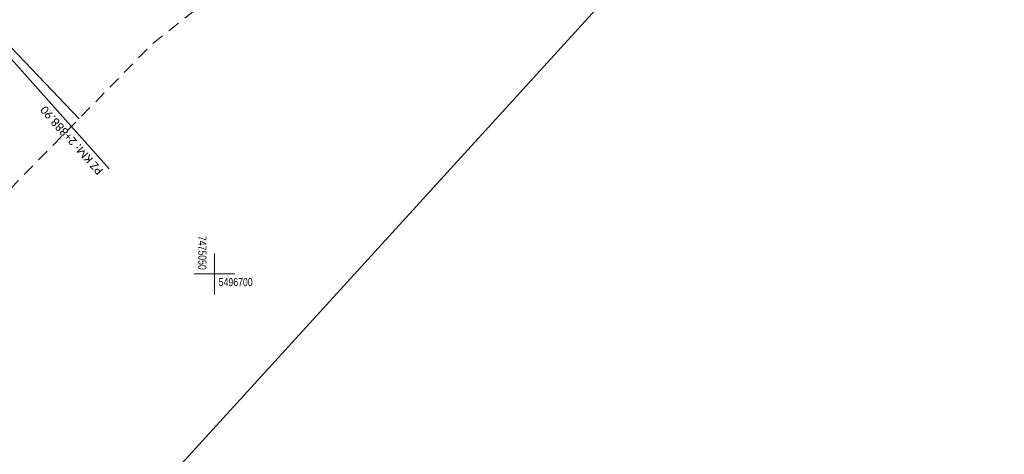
# Model space of a CAD drawing. Header units: metres. Extents: x -1 to 7476305, y 0 to 5497191.
# Tile 37 of 115: x 7475026 to 7475147, y 5496678 to 5496731. Entities that reach past the tile are written whole.
import ezdxf
from ezdxf.enums import TextEntityAlignment as Align

# ---------------------------------------------------------------- set-up
doc = ezdxf.new("R2010")
doc.units = ezdxf.units.M
doc.linetypes.add('EGBO02-500', pattern=[2.5, 1.5, -1])
doc.layers.add('C-DROGI-SYTUACJA-ETYKIETY', color=7, linetype='Continuous')
for name, color, linetype, lineweight, true_color in [('EGBD03', 7, 'Continuous', 5, 0x0a0909), ('EGBO02', 7, 'Continuous', 5, 0x0a0909), ('RAMKA_DRUK', 7, 'Continuous', 5, 0x0a0909), ('RTPW01', 7, 'Continuous', 5, 0x0a0909), ('Warstwa 1', 7, 'Continuous', 5, 0x0a0909)]:
    doc.layers.add(name, color=color, linetype=linetype, lineweight=lineweight, true_color=true_color)
doc.styles.add('KAMIL', font='calibri.ttf', dxfattribs={"height": 0.75})
doc.styles.add('Style-WORKING_1250', font='WORKING_1250.shx')

# ---------------------------------------------------------------- blocks, each defined once
blk = doc.blocks.new('MDCP_klauzula')
at = {"layer": 'EGBD03', "color": 96, "linetype": 'Continuous', "lineweight": 30}
blk.add_line((7475017.84, 5496735.28), (7475033.38, 5496719.02), dxfattribs=at)
at = {"layer": 'EGBO02', "color": 252, "linetype": 'EGBO02-500', "lineweight": 18, "flags": 128}
blk.add_lwpolyline([(7474841.22, 5496643), (7474887.13, 5496580.23), (7474952.72, 5496636.53), (7475011.49, 5496696.7), (7475042.45, 5496728.27), (7475075.82, 5496754.64), (7475151.98, 5496814.31), (7475207.79, 5496879.8), (7475244.47, 5496937.34), (7475261.93, 5496992.56), (7475290.27, 5497036.6), (7475361.87, 5497109.05), (7475312.93, 5497156.38), (7475281.54, 5497123.71), (7475238.61, 5497076.13), (7475203.1, 5497029.31), (7475176.13, 5496968.87), (7475152.28, 5496929.36), (7475127.02, 5496890.88), (7475061.02, 5496837.94), (7474956.29, 5496739.91), (7474841.22, 5496643)], close=True, dxfattribs=at)
at = {"layer": 'RAMKA_DRUK', "color": 252, "linetype": 'Continuous', "lineweight": 18, "flags": 128}
blk.add_lwpolyline([(7475318.82, 5497191.06), (7474803.96, 5496626.71), (7474911.08, 5496528.99), (7475425.94, 5497093.33)], dxfattribs=at)
at = {"layer": 'Warstwa 1', "color": 252, "linetype": 'Continuous', "lineweight": 18}
for p, q in [((7475050, 5496702.5), (7475050, 5496697.5)), ((7475047.5, 5496700), (7475052.5, 5496700))]:
    blk.add_line(p, q, dxfattribs=at)
at = {"layer": 'Warstwa 1', "color": 252, "linetype": 'Continuous', "lineweight": 18, "style": 'Style-WORKING_1250', "width": 0.8}
blk.add_text('7475050', height=1, rotation=270, dxfattribs=at).set_placement((7475049, 5496700.51), align=Align.TOP_RIGHT)
blk.add_text('5496700', height=1, dxfattribs=at).set_placement((7475050.5, 5496698.5))

msp = doc.modelspace()

# ---------------------------------------------------------------- block references
at = {"layer": 'RTPW01', "color": 18, "lineweight": 30, "true_color": 0x000000}
msp.add_blockref('MDCP_klauzula', (0, 0), dxfattribs=at)

# ---------------------------------------------------------------- next in the draw order: linework, layer by layer
at = {"layer": 'C-DROGI-SYTUACJA-ETYKIETY', "color": 1, "linetype": 'Continuous', "lineweight": -3}
msp.add_line((7475010.441, 5496742.723), (7475037.09, 5496712.894), dxfattribs=at)

# ---------------------------------------------------------------- next in the draw order: texts
at = {"layer": 'C-DROGI-SYTUACJA-ETYKIETY', "color": 1, "linetype": 'Continuous', "lineweight": -3, "insert": (7475036.425, 5496712.719), "char_height": 1, "attachment_point": 7, "rotation": 131.7773, "style": 'KAMIL'}
msp.add_mtext('PZ{\\fCalibri|b0|i0|c238|p34; KM: }2+888.90', dxfattribs=at)

doc.saveas('drawing.dxf')
